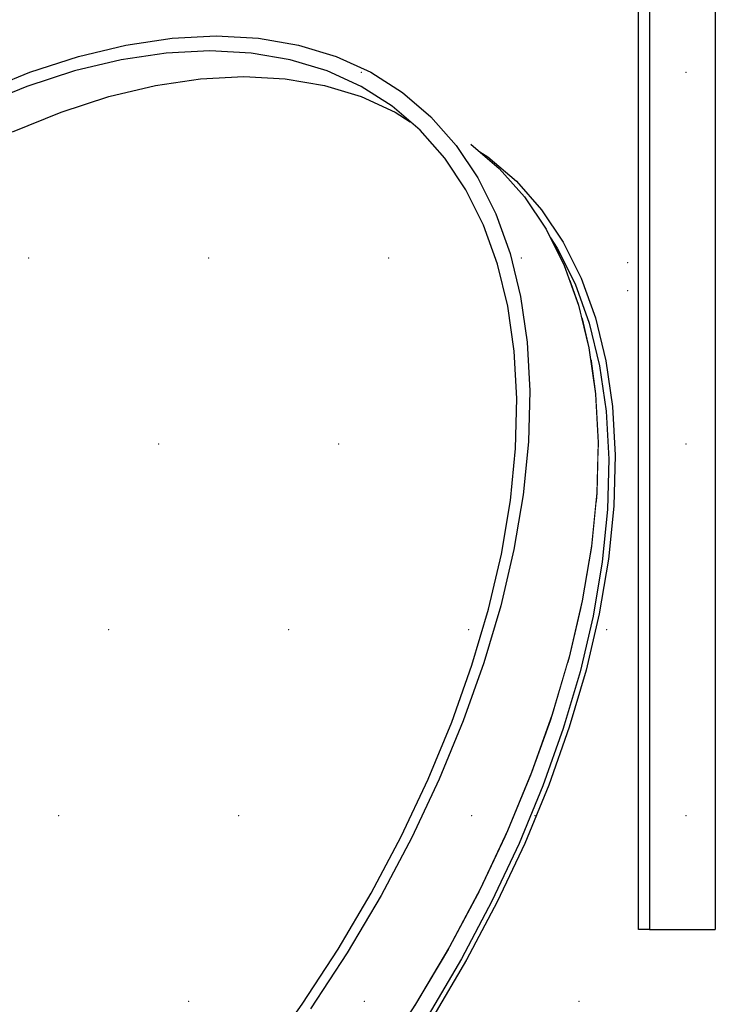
# Model space of a CAD drawing. Header units: millimetres. Extents: x 1798021 to 1815325, y -2500 to 6534.
# Tile 45 of 98: x 1805435 to 1805516, y 4914 to 5029. Entities that reach past the tile are written whole.
import ezdxf

# ---------------------------------------------------------------- set-up
doc = ezdxf.new("R2010")
doc.units = ezdxf.units.MM
doc.header["$MEASUREMENT"] = 0
doc.linetypes.add('Wipeout_Contour', pattern=[1000, 0, -1000])
for name, color, linetype in [('3 - SVĚTLA.3D', 7, 'Continuous'), ('4 - PRVKY ZÁMEČNICKÉ.3D', 7, 'Continuous'), ('Nové_4 - ZDIVO - STĚNY NENOSNÉ.3D', 7, 'Continuous'), ('Nové_Výplně - Povrchové', 7, 'Continuous'), ('Výplně - Povrchové', 7, 'Continuous')]:
    doc.layers.add(name, color=color, linetype=linetype)

# ---------------------------------------------------------------- blocks, each defined once
blk = doc.blocks.new('Řez_16', base_point=(1118812.4, 0))
at = {"color": 254, "linetype": 'Wipeout_Contour', "lineweight": 0, "ltscale": 287125239.6871727}
blk.add_wipeout([(1803569.96, 4604.29), (1803525.66, 4536.08), (1803600.03, 4385.91), (1808975.02, 5237.22), (1808974.93, 5239.5), (1808975.11, 5243.28), (1808975.65, 5246.61), (1808976.55, 5249.45), (1808977.79, 5251.81), (1808979.37, 5253.65), (1808981.29, 5254.98), (1808982.91, 5255.98), (1808983.01, 5256.01), (1808983.32, 5256.23), (1809116.02, 5337.76), (1805901.11, 4943.02), (1805926.98, 4927.12), (1805927.29, 4926.9), (1805927.39, 4926.87), (1805929.02, 4925.87), (1805930.93, 4924.54), (1805932.51, 4922.7), (1805933.76, 4920.34), (1805934.65, 4917.5), (1805935.19, 4914.17), (1805935.37, 4910.4), (1805935.2, 4906.19), (1805934.67, 4901.57), (1805933.78, 4896.58), (1805932.55, 4891.24), (1805930.97, 4885.58), (1805929.06, 4879.65), (1805926.84, 4873.47), (1805924.31, 4867.1), (1805921.48, 4860.55), (1805918.39, 4853.88), (1805915.04, 4847.13), (1805911.46, 4840.33), (1805907.67, 4833.54), (1805903.69, 4826.79), (1805899.55, 4820.12), (1805895.27, 4813.57), (1805890.88, 4807.19), (1805886.4, 4801.02), (1805881.87, 4795.08), (1805877.31, 4789.43), (1805872.75, 4784.09), (1805868.22, 4779.1), (1805863.74, 4774.48), (1805859.35, 4770.27), (1805855.07, 4766.49), (1805850.92, 4763.17), (1805846.94, 4760.32), (1805843.14, 4757.97), (1805839.56, 4756.12), (1805836.2, 4754.8), (1805833.1, 4754), (1805830.27, 4753.73), (1805827.74, 4754), (1805825.5, 4754.8), (1805823.88, 4755.8), (1805823.56, 4756.01), (1805823.47, 4756.05), (1805674.54, 4847.55), (1805672.67, 4848.84), (1805672.1, 4849.05), (1805662.34, 4855.05), (1805660.42, 4856.37), (1805658.84, 4858.22), (1805657.6, 4860.57), (1805656.7, 4863.42), (1805656.16, 4866.74), (1805655.98, 4870.52), (1805656.15, 4874.73), (1805656.69, 4879.35), (1805657.57, 4884.34), (1805658.81, 4889.68), (1805660.38, 4895.33), (1805662.29, 4901.27), (1805664.51, 4907.44), (1805667.05, 4913.82), (1805667.25, 4914.3), (1805621.97, 4908.74), (1805623.24, 4906.19), (1805624.91, 4901.57), (1805626.12, 4896.58), (1805626.89, 4891.24), (1805627.19, 4885.58), (1805627.03, 4879.65), (1805626.41, 4873.47), (1805625.34, 4867.1), (1805623.81, 4860.55), (1805621.85, 4853.88), (1805619.46, 4847.13), (1805616.65, 4840.33), (1805613.45, 4833.54), (1805609.87, 4826.79), (1805605.93, 4820.12), (1805601.67, 4813.57), (1805597.1, 4807.19), (1805592.25, 4801.02), (1805587.16, 4795.08), (1805581.86, 4789.43), (1805576.37, 4784.09), (1805570.74, 4779.1), (1805564.99, 4774.48), (1805559.17, 4770.27), (1805553.3, 4766.49), (1805547.43, 4763.17), (1805541.58, 4760.32), (1805535.81, 4757.97), (1805530.13, 4756.12), (1805524.6, 4754.8), (1805519.23, 4754), (1805514.07, 4753.73), (1805509.14, 4754), (1805504.48, 4754.8), (1805500.12, 4756.12), (1805496.08, 4757.97), (1805492.39, 4760.32), (1805491.06, 4761.32), (1805490.88, 4761.47), (1805490.73, 4761.57), (1805369.32, 4853.07), (1805368.26, 4853.98), (1805367.33, 4854.57), (1805359.37, 4860.57), (1805356.05, 4863.42), (1805353.11, 4866.74), (1805350.59, 4870.52), (1805348.49, 4874.73), (1805348.34, 4875.15), (1805203.57, 4857.37), (1805200.87, 4850.4), (1805197.56, 4843.28), (1805193.79, 4836.4), (1805189.59, 4829.78), (1805184.96, 4823.47), (1805179.95, 4817.52), (1805174.59, 4811.95), (1805168.91, 4806.8), (1805162.94, 4802.1), (1805156.72, 4797.89), (1805150.29, 4794.18), (1805143.69, 4791.01), (1805136.96, 4788.38), (1805130.14, 4786.33), (1805123.27, 4784.85), (1805116.4, 4783.95), (1805109.57, 4783.66), (1805102.81, 4783.95), (1805096.18, 4784.85), (1805089.71, 4786.33), (1805083.44, 4788.38), (1805077.41, 4791.01), (1805076.44, 4791.53), (1805076.24, 4791.64), (1805076.2, 4791.66), (1805002.45, 4831.18)], dxfattribs=at).dxf.layer = 'Výplně - Povrchové'
at = {"color": 254, "linetype": 'Wipeout_Contour', "lineweight": 0, "ltscale": 10843146.4861059}
blk.add_wipeout([(1808975.02, 5237.22), (1803600.03, 4385.91), (1803604.58, 4376.71), (1808976.2, 5227.49), (1808975.64, 5230.68), (1808975.1, 5235.29)], dxfattribs=at).dxf.layer = 'Výplně - Povrchové'
blk = doc.blocks.new('Řez_18', base_point=(1118812.4, 0))
at = {"color": 254, "linetype": 'Wipeout_Contour', "lineweight": 0, "ltscale": 45136291.99829362}
blk.add_wipeout([(1805384.61, 5051.08), (1805384.61, 4985.88), (1805389.87, 4991.49), (1805395.35, 4996.83), (1805400.99, 5001.82), (1805406.74, 5006.44), (1805412.56, 5010.65), (1805418.43, 5014.42), (1805424.3, 5017.75), (1805430.14, 5020.59), (1805435.92, 5022.95), (1805441.59, 5024.79), (1805447.13, 5026.12), (1805452.5, 5026.92), (1805457.66, 5027.19), (1805462.58, 5026.92), (1805467.24, 5026.12), (1805471.61, 5024.79), (1805475.65, 5022.95), (1805479.34, 5020.59), (1805487.3, 5014.59), (1805488.36, 5013.69), (1805489.29, 5013.09), (1805506.85, 4999.86), (1805506.85, 5051.08)], dxfattribs=at).dxf.layer = 'Výplně - Povrchové'
at = {"color": 254, "linetype": 'Wipeout_Contour', "lineweight": 0, "ltscale": 25300871.52538005}
blk.add_wipeout([(1805417.15, 5101.08), (1806042.58, 5101.08), (1806042.58, 5061.08), (1805762.58, 5061.08), (1805762.58, 5053.08), (1805786.86, 5053.08), (1805786.86, 5013.21), (1805887.71, 4951.25), (1809123.44, 5348.54), (1809123.44, 5382.19), (1809147.73, 5382.19), (1809147.73, 5390.19), (1808867.73, 5390.19), (1808867.73, 5402.97)], dxfattribs=at).dxf.layer = 'Výplně - Povrchové'
at = {"color": 254, "linetype": 'Wipeout_Contour', "lineweight": 0, "ltscale": 74033708.25456081}
blk.add_wipeout([(1805732.58, 5061.08), (1805462.58, 5061.08), (1805462.58, 5053.08), (1805515.8, 5053.08), (1805515.8, 4993.12), (1805599.72, 4929.87), (1805610.81, 4921.17), (1805614.81, 4917.74), (1805671.9, 4924.75), (1805672.96, 4927.04), (1805676.2, 4933.57), (1805681.21, 4941.73), (1805681.06, 4940.28), (1805681.95, 4930.92), (1805708.03, 4973.38), (1805702.87, 4971.76), (1805698.12, 4969.25), (1805703.09, 4977.34), (1805704.95, 4979.9), (1805709.48, 4985.83), (1805714.04, 4991.49), (1805718.6, 4996.83), (1805723.13, 5001.82), (1805727.61, 5006.44), (1805732, 5010.65), (1805736.28, 5014.42), (1805740.43, 5017.75), (1805744.41, 5020.59), (1805748.21, 5022.95), (1805751.79, 5024.79), (1805755.15, 5026.12), (1805758.25, 5026.92), (1805761.08, 5027.19), (1805763.62, 5026.92), (1805765.85, 5026.12), (1805775.61, 5020.12), (1805776.78, 5019.31), (1805776.78, 5051.08), (1805712.77, 5051.08), (1805712.77, 5053.08), (1805732.58, 5053.08)], dxfattribs=at).dxf.layer = 'Výplně - Povrchové'
blk = doc.blocks.new('Řez_20', base_point=(1118812.4, 0))
at = {"color": 254, "linetype": 'Wipeout_Contour', "lineweight": 0, "ltscale": 412533108.0059386}
blk.add_wipeout([(1800920.22, 500), (1804497.49, 500), (1804497.49, 2600), (1805397.49, 2600), (1805397.49, 500), (1806676.49, 500), (1806676.49, 502.46), (1806976.49, 502.46), (1806976.49, 500), (1809927.49, 500), (1809927.49, 2600), (1810827.49, 2600), (1810827.49, 500), (1812755.49, 500), (1812755.49, 2087.56), (1811335.88, 5601.22), (1810067.73, 5400.37), (1810067.73, 5390.19), (1810003.47, 5390.19), (1809952.96, 5382.19), (1809956.06, 5382.19), (1809956.06, 5304.84), (1809959.69, 5298.21), (1809962.99, 5291.1), (1809965.82, 5283.8), (1809968.14, 5276.36), (1809969.95, 5268.83), (1809971.23, 5261.25), (1809971.98, 5253.67), (1809972.19, 5246.14), (1809971.86, 5238.7), (1809970.99, 5231.4), (1809969.59, 5224.29), (1809967.67, 5217.4), (1809965.23, 5210.78), (1809962.3, 5204.47), (1809958.89, 5198.52), (1809955.02, 5192.95), (1809950.71, 5187.8), (1809946, 5183.11), (1809940.91, 5178.89), (1809935.48, 5175.19), (1809929.73, 5172.01), (1809923.93, 5168.9), (1809923.73, 5168.82), (1809922.48, 5168.13), (1809834.1, 5120.76), (1809834.07, 5120.75), (1809833.86, 5120.63), (1809832.89, 5120.12), (1809826.87, 5117.49), (1809820.6, 5115.43), (1809814.13, 5113.95), (1809807.49, 5113.06), (1809800.74, 5112.76), (1809793.9, 5113.06), (1809787.03, 5113.95), (1809780.16, 5115.43), (1809773.34, 5117.49), (1809766.61, 5120.12), (1809760.01, 5123.29), (1809753.58, 5127), (1809747.36, 5131.21), (1809741.39, 5135.91), (1809735.71, 5141.06), (1809730.35, 5146.63), (1809725.34, 5152.58), (1809720.72, 5158.89), (1809716.51, 5165.5), (1809712.74, 5172.39), (1809709.43, 5179.51), (1809706.61, 5186.81), (1809704.28, 5194.25), (1809702.48, 5201.78), (1809701.19, 5209.36), (1809700.45, 5216.94), (1809700.24, 5224.47), (1809700.57, 5231.91), (1809701.43, 5239.21), (1809702.83, 5246.32), (1809704.76, 5253.21), (1809707.19, 5259.83), (1809710.13, 5266.13), (1809713.54, 5272.09), (1809717.41, 5277.66), (1809721.71, 5282.81), (1809726.42, 5287.5), (1809731.51, 5291.72), (1809736.95, 5295.42), (1809742.7, 5298.6), (1809743.66, 5299.11), (1809743.7, 5299.13), (1809743.91, 5299.24), (1809774.39, 5315.58), (1809774.39, 5353.91), (1809533.29, 5315.72), (1809533.29, 5305.87), (1809535.67, 5302.83), (1809540.24, 5296.45), (1809544.51, 5289.91), (1809548.44, 5283.24), (1809552.02, 5276.49), (1809555.22, 5269.69), (1809558.03, 5262.9), (1809560.42, 5256.14), (1809562.39, 5249.47), (1809563.91, 5242.93), (1809564.99, 5236.55), (1809565.61, 5230.37), (1809565.77, 5224.44), (1809565.46, 5218.79), (1809564.7, 5213.45), (1809563.48, 5208.45), (1809561.82, 5203.84), (1809559.72, 5199.63), (1809557.19, 5195.85), (1809554.26, 5192.53), (1809550.93, 5189.68), (1809542.97, 5183.68), (1809542.04, 5183.09), (1809540.98, 5182.18), (1809419.57, 5090.68), (1809419.42, 5090.58), (1809419.24, 5090.43), (1809417.92, 5089.43), (1809414.22, 5087.08), (1809410.18, 5085.23), (1809405.82, 5083.91), (1809401.16, 5083.11), (1809396.23, 5082.84), (1809391.07, 5083.11), (1809385.71, 5083.91), (1809380.17, 5085.23), (1809374.5, 5087.08), (1809368.72, 5089.43), (1809362.88, 5092.28), (1809357, 5095.6), (1809351.14, 5099.38), (1809345.31, 5103.59), (1809339.56, 5108.2), (1809333.93, 5113.2), (1809328.44, 5118.54), (1809323.14, 5124.19), (1809318.05, 5130.12), (1809313.2, 5136.3), (1809308.63, 5142.68), (1809304.37, 5149.22), (1809300.44, 5155.89), (1809296.86, 5162.65), (1809293.65, 5169.44), (1809290.85, 5176.24), (1809288.45, 5182.99), (1809286.49, 5189.66), (1809284.96, 5196.2), (1809283.89, 5202.58), (1809283.27, 5208.76), (1809283.11, 5214.69), (1809283.42, 5220.35), (1809284.18, 5225.69), (1809285.4, 5230.68), (1809287.06, 5235.29), (1809289.16, 5239.5), (1809291.69, 5243.28), (1809294.62, 5246.6), (1809297.95, 5249.45), (1809299.27, 5250.45), (1809299.43, 5250.55), (1809299.6, 5250.7), (1809346.65, 5286.16), (1809231.35, 5267.9), (1809233.99, 5262.9), (1809237.34, 5256.14), (1809240.43, 5249.47), (1809243.26, 5242.93), (1809245.79, 5236.55), (1809248.01, 5230.37), (1809249.92, 5224.44), (1809251.5, 5218.79), (1809252.73, 5213.45), (1809253.62, 5208.45), (1809254.15, 5203.84), (1809254.32, 5199.63), (1809254.14, 5195.85), (1809253.6, 5192.53), (1809252.71, 5189.68), (1809251.46, 5187.33), (1809249.88, 5185.48), (1809247.97, 5184.16), (1809238.2, 5178.16), (1809237.63, 5177.95), (1809235.76, 5176.66), (1809086.83, 5085.16), (1809086.74, 5085.12), (1809086.43, 5084.91), (1809084.8, 5083.91), (1809082.57, 5083.11), (1809080.03, 5082.84), (1809077.2, 5083.11), (1809074.1, 5083.91), (1809070.74, 5085.23), (1809067.16, 5087.08), (1809063.36, 5089.43), (1809059.38, 5092.28), (1809055.23, 5095.6), (1809050.95, 5099.38), (1809046.56, 5103.59), (1809042.08, 5108.2), (1809037.55, 5113.2), (1809032.99, 5118.54), (1809028.43, 5124.19), (1809023.9, 5130.12), (1809019.42, 5136.3), (1809015.03, 5142.68), (1809010.75, 5149.22), (1809006.61, 5155.89), (1809002.63, 5162.65), (1808998.84, 5169.44), (1808995.26, 5176.24), (1808991.91, 5182.99), (1808988.82, 5189.66), (1808986, 5196.2), (1808983.46, 5202.58), (1808981.24, 5208.76), (1808979.33, 5214.69), (1808977.76, 5220.35), (1808976.52, 5225.69), (1808976.2, 5227.49), (1803604.58, 4376.71)], dxfattribs=at).dxf.layer = 'Nové_Výplně - Povrchové'
blk = doc.blocks.new('Řez_56', base_point=(1118812.4, 0))
at = {"color": 254, "linetype": 'Wipeout_Contour', "lineweight": 0, "ltscale": 10844884.70980289}
blk.add_wipeout([(1803582.48, 5031.92), (1803573.7, 5017.57), (1803606.61, 4952.52), (1811334.5, 5628.62), (1811372.6, 5699.87), (1811367.29, 5713)], dxfattribs=at).dxf.layer = 'Výplně - Povrchové'
at = {"color": 254, "linetype": 'Wipeout_Contour', "lineweight": 0, "ltscale": 7229912.499028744}
blk.add_wipeout([(1811334.5, 5628.62), (1803606.61, 4952.52), (1803611.38, 4943.1), (1811328.98, 5618.3)], dxfattribs=at).dxf.layer = 'Výplně - Povrchové'
blk = doc.blocks.new('Řez_63', base_point=(1118812.4, 0))
at = {"color": 254, "linetype": 'Wipeout_Contour', "lineweight": 0, "ltscale": 7221967.80859853}
blk.add_wipeout([(1805479.34, 5020.59), (1805482.67, 5017.75), (1805490.63, 5011.75), (1805487.3, 5014.59)], dxfattribs=at).dxf.layer = 'Výplně - Povrchové'
at = {"color": 254, "linetype": 'Wipeout_Contour', "lineweight": 0, "ltscale": 9027859.914567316}
blk.add_wipeout([(1805515.8, 4979.73), (1805515.8, 4974.96), (1805598.23, 4912.84), (1805596.33, 4915.47), (1805600.4, 4915.97)], dxfattribs=at).dxf.layer = 'Výplně - Povrchové'
at = {"color": 254, "linetype": 'Wipeout_Contour', "lineweight": 0, "ltscale": 7221939.000403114}
blk.add_wipeout([(1805478.14, 5018.99), (1805474.52, 5021.3), (1805478.5, 5018.3), (1805480.26, 5017.18)], dxfattribs=at).dxf.layer = 'Výplně - Povrchové'
at = {"color": 254, "linetype": 'Wipeout_Contour', "lineweight": 0, "ltscale": 7221980.29131505}
blk.add_wipeout([(1805482.67, 5017.75), (1805485.6, 5014.42), (1805493.56, 5008.42), (1805490.63, 5011.75)], dxfattribs=at).dxf.layer = 'Výplně - Povrchové'
at = {"color": 254, "linetype": 'Wipeout_Contour', "lineweight": 0, "ltscale": 7221926.048144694}
blk.add_wipeout([(1805474.52, 5021.3), (1805470.56, 5023.11), (1805474.54, 5020.11), (1805478.5, 5018.3)], dxfattribs=at).dxf.layer = 'Výplně - Povrchové'
at = {"color": 254, "linetype": 'Wipeout_Contour', "lineweight": 0, "ltscale": 7221991.171417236}
blk.add_wipeout([(1805485.6, 5014.42), (1805488.13, 5010.65), (1805496.09, 5004.65), (1805493.56, 5008.42)], dxfattribs=at).dxf.layer = 'Výplně - Povrchové'
at = {"color": 254, "linetype": 'Wipeout_Contour', "lineweight": 0, "ltscale": 7221909.592229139}
blk.add_wipeout([(1805470.56, 5023.11), (1805466.28, 5024.41), (1805470.27, 5021.41), (1805474.54, 5020.11)], dxfattribs=at).dxf.layer = 'Výplně - Povrchové'
at = {"color": 254, "linetype": 'Wipeout_Contour', "lineweight": 0, "ltscale": 7222000.381836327}
blk.add_wipeout([(1805488.13, 5010.65), (1805490.23, 5006.44), (1805498.19, 5000.44), (1805496.09, 5004.65)], dxfattribs=at).dxf.layer = 'Výplně - Povrchové'
at = {"color": 254, "linetype": 'Wipeout_Contour', "lineweight": 0, "ltscale": 7221891.920567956}
blk.add_wipeout([(1805461.72, 5025.19), (1805465.7, 5022.19), (1805470.27, 5021.41), (1805466.28, 5024.41)], dxfattribs=at).dxf.layer = 'Výplně - Povrchové'
at = {"color": 254, "linetype": 'Wipeout_Contour', "lineweight": 0, "ltscale": 7222007.865798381}
blk.add_wipeout([(1805490.23, 5006.44), (1805491.89, 5001.82), (1805499.85, 4995.82), (1805498.19, 5000.44)], dxfattribs=at).dxf.layer = 'Výplně - Povrchové'
at = {"color": 254, "linetype": 'Wipeout_Contour', "lineweight": 0, "ltscale": 7221873.142103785}
blk.add_wipeout([(1805456.89, 5025.45), (1805460.87, 5022.45), (1805465.7, 5022.19), (1805461.72, 5025.19)], dxfattribs=at).dxf.layer = 'Výplně - Povrchové'
at = {"color": 254, "linetype": 'Wipeout_Contour', "lineweight": 0, "ltscale": 5416511.734230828}
blk.add_wipeout([(1805496.58, 5003.65), (1805497.06, 5002.69), (1805497.39, 5002.45)], dxfattribs=at).dxf.layer = 'Výplně - Povrchové'
at = {"color": 254, "linetype": 'Wipeout_Contour', "lineweight": 0, "ltscale": 7222013.577174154}
blk.add_wipeout([(1805491.89, 5001.82), (1805493.11, 4996.83), (1805501.07, 4990.83), (1805499.85, 4995.82)], dxfattribs=at).dxf.layer = 'Výplně - Povrchové'
at = {"color": 254, "linetype": 'Wipeout_Contour', "lineweight": 0, "ltscale": 7221853.372647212}
blk.add_wipeout([(1805456.89, 5025.45), (1805451.83, 5025.19), (1805455.81, 5022.19), (1805460.87, 5022.45)], dxfattribs=at).dxf.layer = 'Výplně - Povrchové'
at = {"color": 254, "linetype": 'Wipeout_Contour', "lineweight": 0, "ltscale": 9027525.695006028}
blk.add_wipeout([(1805497.06, 5002.69), (1805498.19, 5000.44), (1805498.78, 4998.8), (1805499.47, 4998.28), (1805497.39, 5002.45)], dxfattribs=at).dxf.layer = 'Výplně - Povrchové'
at = {"color": 254, "linetype": 'Wipeout_Contour', "lineweight": 0, "ltscale": 7222017.480763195}
blk.add_wipeout([(1805493.11, 4996.83), (1805493.87, 4991.49), (1805501.83, 4985.49), (1805501.07, 4990.83)], dxfattribs=at).dxf.layer = 'Výplně - Povrchové'
at = {"color": 254, "linetype": 'Wipeout_Contour', "lineweight": 0, "ltscale": 7221832.734017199}
blk.add_wipeout([(1805451.83, 5025.19), (1805446.58, 5024.41), (1805450.56, 5021.41), (1805455.81, 5022.19)], dxfattribs=at).dxf.layer = 'Výplně - Povrchové'
at = {"color": 254, "linetype": 'Wipeout_Contour', "lineweight": 0, "ltscale": 10833041.10398049}
blk.add_wipeout([(1805498.78, 4998.8), (1805499.85, 4995.82), (1805500.17, 4994.51), (1805500.2, 4994.4), (1805501.12, 4993.71), (1805499.47, 4998.28)], dxfattribs=at).dxf.layer = 'Výplně - Povrchové'
at = {"color": 254, "linetype": 'Wipeout_Contour', "lineweight": 0, "ltscale": 7222019.552510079}
blk.add_wipeout([(1805493.87, 4991.49), (1805494.18, 4985.83), (1805502.14, 4979.83), (1805501.83, 4985.49)], dxfattribs=at).dxf.layer = 'Výplně - Povrchové'
at = {"color": 254, "linetype": 'Wipeout_Contour', "lineweight": 0, "ltscale": 7221811.353510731}
blk.add_wipeout([(1805441.15, 5023.11), (1805445.13, 5020.11), (1805450.56, 5021.41), (1805446.58, 5024.41)], dxfattribs=at).dxf.layer = 'Výplně - Povrchové'
at = {"color": 254, "linetype": 'Wipeout_Contour', "lineweight": 0, "ltscale": 9027540.620549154}
blk.add_wipeout([(1805500.2, 4994.4), (1805501.07, 4990.83), (1805501.25, 4989.57), (1805502.32, 4988.76), (1805501.12, 4993.71)], dxfattribs=at).dxf.layer = 'Výplně - Povrchové'
at = {"color": 254, "linetype": 'Wipeout_Contour', "lineweight": 0, "ltscale": 7222019.779653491}
blk.add_wipeout([(1805494.18, 4985.83), (1805494.02, 4979.9), (1805501.98, 4973.9), (1805502.14, 4979.83)], dxfattribs=at).dxf.layer = 'Výplně - Povrchové'
at = {"color": 254, "linetype": 'Wipeout_Contour', "lineweight": 0, "ltscale": 7221789.362955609}
blk.add_wipeout([(1805435.59, 5021.3), (1805439.57, 5018.3), (1805445.13, 5020.11), (1805441.15, 5023.11)], dxfattribs=at).dxf.layer = 'Výplně - Povrchové'
at = {"color": 254, "linetype": 'Wipeout_Contour', "lineweight": 0, "ltscale": 9027545.046082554}
blk.add_wipeout([(1805501.25, 4989.57), (1805501.83, 4985.49), (1805501.89, 4984.37), (1805503.08, 4983.48), (1805502.32, 4988.76)], dxfattribs=at).dxf.layer = 'Výplně - Povrchové'
at = {"color": 254, "linetype": 'Wipeout_Contour', "lineweight": 0, "ltscale": 7222018.160803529}
blk.add_wipeout([(1805493.4, 4973.72), (1805501.36, 4967.72), (1805501.98, 4973.9), (1805494.02, 4979.9)], dxfattribs=at).dxf.layer = 'Výplně - Povrchové'
at = {"color": 254, "linetype": 'Wipeout_Contour', "lineweight": 0, "ltscale": 7221766.897903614}
blk.add_wipeout([(1805429.93, 5018.99), (1805433.91, 5015.99), (1805439.57, 5018.3), (1805435.59, 5021.3)], dxfattribs=at).dxf.layer = 'Výplně - Povrchové'
at = {"color": 254, "linetype": 'Wipeout_Contour', "lineweight": 0, "ltscale": 10833056.66808289}
blk.add_wipeout([(1805503.08, 4983.48), (1805501.89, 4984.37), (1805502.09, 4980.7), (1805502.14, 4979.83), (1805502.11, 4978.84), (1805503.38, 4977.88)], dxfattribs=at).dxf.layer = 'Výplně - Povrchové'
at = {"color": 254, "linetype": 'Wipeout_Contour', "lineweight": 0, "ltscale": 7222014.705950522}
blk.add_wipeout([(1805493.4, 4973.72), (1805492.32, 4967.35), (1805500.29, 4961.35), (1805501.36, 4967.72)], dxfattribs=at).dxf.layer = 'Výplně - Povrchové'
at = {"color": 254, "linetype": 'Wipeout_Contour', "lineweight": 0, "ltscale": 9027547.249439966}
blk.add_wipeout([(1805501.98, 4973.9), (1805501.89, 4973.01), (1805503.22, 4972.01), (1805503.38, 4977.88), (1805502.11, 4978.84)], dxfattribs=at).dxf.layer = 'Výplně - Povrchové'
at = {"color": 254, "linetype": 'Wipeout_Contour', "lineweight": 0, "ltscale": 7222009.436403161}
blk.add_wipeout([(1805492.32, 4967.35), (1805490.8, 4960.8), (1805498.76, 4954.8), (1805500.29, 4961.35)], dxfattribs=at).dxf.layer = 'Výplně - Povrchové'
at = {"color": 254, "linetype": 'Wipeout_Contour', "lineweight": 0, "ltscale": 9027544.90860575}
blk.add_wipeout([(1805501.36, 4967.72), (1805501.23, 4966.94), (1805502.61, 4965.89), (1805503.22, 4972.01), (1805501.89, 4973.01)], dxfattribs=at).dxf.layer = 'Výplně - Povrchové'
at = {"color": 254, "linetype": 'Wipeout_Contour', "lineweight": 0, "ltscale": 7222002.384657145}
blk.add_wipeout([(1805490.8, 4960.8), (1805488.84, 4954.13), (1805496.8, 4948.13), (1805498.76, 4954.8)], dxfattribs=at).dxf.layer = 'Výplně - Povrchové'
at = {"color": 254, "linetype": 'Wipeout_Contour', "lineweight": 0, "ltscale": 10833047.9072238}
blk.add_wipeout([(1805500.29, 4961.35), (1805500.12, 4960.65), (1805501.55, 4959.58), (1805502.61, 4965.89), (1805501.23, 4966.94), (1805500.37, 4961.86)], dxfattribs=at).dxf.layer = 'Výplně - Povrchové'
at = {"color": 254, "linetype": 'Wipeout_Contour', "lineweight": 0, "ltscale": 7221993.594194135}
blk.add_wipeout([(1805488.84, 4954.13), (1805486.44, 4947.38), (1805494.4, 4941.38), (1805496.8, 4948.13)], dxfattribs=at).dxf.layer = 'Výplně - Povrchové'
at = {"color": 254, "linetype": 'Wipeout_Contour', "lineweight": 0, "ltscale": 9027533.496312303}
blk.add_wipeout([(1805498.76, 4954.8), (1805498.58, 4954.19), (1805500.04, 4953.1), (1805501.55, 4959.58), (1805500.12, 4960.65)], dxfattribs=at).dxf.layer = 'Výplně - Povrchové'
at = {"color": 254, "linetype": 'Wipeout_Contour', "lineweight": 0, "ltscale": 7221983.119213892}
blk.add_wipeout([(1805483.63, 4940.58), (1805491.6, 4934.58), (1805494.4, 4941.38), (1805486.44, 4947.38)], dxfattribs=at).dxf.layer = 'Výplně - Povrchové'
at = {"color": 254, "linetype": 'Wipeout_Contour', "lineweight": 0, "ltscale": 9027524.484376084}
blk.add_wipeout([(1805496.61, 4947.61), (1805498.09, 4946.5), (1805500.04, 4953.1), (1805498.58, 4954.19), (1805496.8, 4948.13)], dxfattribs=at).dxf.layer = 'Výplně - Povrchové'
at = {"color": 254, "linetype": 'Wipeout_Contour', "lineweight": 0, "ltscale": 7221971.024300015}
blk.add_wipeout([(1805480.43, 4933.79), (1805488.39, 4927.79), (1805491.6, 4934.58), (1805483.63, 4940.58)], dxfattribs=at).dxf.layer = 'Výplně - Povrchové'
at = {"color": 254, "linetype": 'Wipeout_Contour', "lineweight": 0, "ltscale": 9027513.333673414}
blk.add_wipeout([(1805494.4, 4941.38), (1805494.22, 4940.94), (1805495.72, 4939.81), (1805498.09, 4946.5), (1805496.61, 4947.61)], dxfattribs=at).dxf.layer = 'Výplně - Povrchové'
at = {"color": 254, "linetype": 'Wipeout_Contour', "lineweight": 0, "ltscale": 7221957.384021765}
blk.add_wipeout([(1805476.85, 4927.04), (1805484.81, 4921.04), (1805488.39, 4927.79), (1805480.43, 4933.79)], dxfattribs=at).dxf.layer = 'Výplně - Povrchové'
at = {"color": 254, "linetype": 'Wipeout_Contour', "lineweight": 0, "ltscale": 7221942.282473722}
blk.add_wipeout([(1805476.85, 4927.04), (1805472.92, 4920.37), (1805480.88, 4914.37), (1805484.81, 4921.04)], dxfattribs=at).dxf.layer = 'Výplně - Povrchové'
at = {"color": 254, "linetype": 'Wipeout_Contour', "lineweight": 0, "ltscale": 7221925.812758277}
blk.add_wipeout([(1805472.92, 4920.37), (1805468.65, 4913.82), (1805476.61, 4907.82), (1805480.88, 4914.37)], dxfattribs=at).dxf.layer = 'Výplně - Povrchové'
at = {"color": 254, "linetype": 'Wipeout_Contour', "lineweight": 0, "ltscale": 144434248.2675597}
blk.add_wipeout([(1805350.17, 4899.05), (1805350.01, 4893.24), (1805350.31, 4887.7), (1805351.06, 4882.46), (1805352.25, 4877.57), (1805353.88, 4873.05), (1805355.94, 4868.92), (1805358.42, 4865.22), (1805361.29, 4861.96), (1805362.43, 4860.99), (1805364.19, 4859.87), (1805368.15, 4858.06), (1805372.43, 4856.76), (1805376.99, 4855.97), (1805381.82, 4855.71), (1805386.88, 4855.97), (1805392.14, 4856.76), (1805397.56, 4858.06), (1805403.12, 4859.87), (1805408.78, 4862.17), (1805414.51, 4864.96), (1805420.27, 4868.22), (1805426.02, 4871.92), (1805431.72, 4876.05), (1805437.36, 4880.57), (1805442.88, 4885.46), (1805448.26, 4890.7), (1805453.45, 4896.24), (1805458.44, 4902.05), (1805463.19, 4908.11), (1805467.67, 4914.36), (1805471.85, 4920.77), (1805475.7, 4927.31), (1805479.21, 4933.92), (1805482.35, 4940.58), (1805485.1, 4947.24), (1805487.45, 4953.86), (1805489.37, 4960.4), (1805490.87, 4966.81), (1805491.92, 4973.06), (1805492.52, 4979.11), (1805492.68, 4984.93), (1805492.38, 4990.47), (1805491.63, 4995.7), (1805490.44, 5000.6), (1805488.81, 5005.12), (1805486.75, 5009.25), (1805484.27, 5012.95), (1805481.4, 5016.2), (1805480.26, 5017.18), (1805478.5, 5018.3), (1805474.54, 5020.11), (1805470.27, 5021.41), (1805465.7, 5022.19), (1805460.87, 5022.45), (1805455.81, 5022.19), (1805450.56, 5021.41), (1805445.13, 5020.11), (1805439.57, 5018.3), (1805433.91, 5015.99), (1805428.18, 5013.2), (1805422.43, 5009.95), (1805416.68, 5006.25), (1805410.97, 5002.12), (1805405.34, 4997.6), (1805399.81, 4992.7), (1805394.44, 4987.47), (1805389.24, 4981.93), (1805384.25, 4976.11), (1805379.5, 4970.06), (1805375.03, 4963.81), (1805370.85, 4957.4), (1805366.99, 4950.86), (1805363.48, 4944.24), (1805360.34, 4937.58), (1805357.59, 4930.92), (1805355.25, 4924.31), (1805353.32, 4917.77), (1805351.83, 4911.36), (1805350.77, 4905.11)], dxfattribs=at).dxf.layer = 'Výplně - Povrchové'
at = {"color": 254, "linetype": 'Wipeout_Contour', "lineweight": 0, "ltscale": 7222023.184580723}
blk.add_wipeout([(1805506.85, 4999.86), (1805489.29, 5013.09), (1805492.62, 5010.25), (1805506.85, 4999.52)], dxfattribs=at).dxf.layer = 'Výplně - Povrchové'
at = {"color": 254, "linetype": 'Wipeout_Contour', "lineweight": 0, "ltscale": 9027500.110806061}
blk.add_wipeout([(1805491.43, 4934.23), (1805492.94, 4933.08), (1805495.72, 4939.81), (1805494.22, 4940.94), (1805491.6, 4934.58)], dxfattribs=at).dxf.layer = 'Výplně - Povrchové'
at = {"color": 254, "linetype": 'Wipeout_Contour', "lineweight": 0, "ltscale": 7222029.405144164}
blk.add_wipeout([(1805506.85, 4999.52), (1805492.62, 5010.25), (1805495.55, 5006.92), (1805506.85, 4998.41)], dxfattribs=at).dxf.layer = 'Výplně - Povrchové'
at = {"color": 254, "linetype": 'Wipeout_Contour', "lineweight": 0, "ltscale": 9027484.895771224}
blk.add_wipeout([(1805488.24, 4927.51), (1805489.77, 4926.36), (1805492.94, 4933.08), (1805491.43, 4934.23), (1805488.39, 4927.79)], dxfattribs=at).dxf.layer = 'Výplně - Povrchové'
at = {"color": 254, "linetype": 'Wipeout_Contour', "lineweight": 0, "ltscale": 7222034.819596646}
blk.add_wipeout([(1805506.85, 4998.41), (1805495.55, 5006.92), (1805498.08, 5003.15), (1805506.85, 4996.53)], dxfattribs=at).dxf.layer = 'Výplně - Povrchové'
at = {"color": 254, "linetype": 'Wipeout_Contour', "lineweight": 0, "ltscale": 9027467.781300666}
blk.add_wipeout([(1805484.81, 4921.04), (1805484.69, 4920.83), (1805486.23, 4919.67), (1805489.77, 4926.36), (1805488.24, 4927.51)], dxfattribs=at).dxf.layer = 'Výplně - Povrchové'
at = {"color": 254, "linetype": 'Wipeout_Contour', "lineweight": 0, "ltscale": 7222039.396417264}
blk.add_wipeout([(1805498.08, 5003.15), (1805500.18, 4998.94), (1805506.85, 4993.91), (1805506.85, 4996.53)], dxfattribs=at).dxf.layer = 'Výplně - Povrchové'
at = {"color": 254, "linetype": 'Wipeout_Contour', "lineweight": 0, "ltscale": 10832939.38396027}
blk.add_wipeout([(1805480.79, 4914.23), (1805482.33, 4913.07), (1805486.23, 4919.67), (1805484.69, 4920.83), (1805483.88, 4919.45), (1805480.88, 4914.37)], dxfattribs=at).dxf.layer = 'Výplně - Povrchové'
at = {"color": 254, "linetype": 'Wipeout_Contour', "lineweight": 0, "ltscale": 7222043.111992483}
blk.add_wipeout([(1805500.18, 4998.94), (1805501.84, 4994.32), (1805506.85, 4990.54), (1805506.85, 4993.91)], dxfattribs=at).dxf.layer = 'Výplně - Povrchové'
at = {"color": 254, "linetype": 'Wipeout_Contour', "lineweight": 0, "ltscale": 7222045.953642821}
blk.add_wipeout([(1805506.85, 4990.54), (1805501.84, 4994.32), (1805503.06, 4989.33), (1805506.85, 4986.47)], dxfattribs=at).dxf.layer = 'Výplně - Povrchové'
at = {"color": 254, "linetype": 'Wipeout_Contour', "lineweight": 0, "ltscale": 7222047.92304908}
blk.add_wipeout([(1805503.06, 4989.33), (1805503.82, 4983.99), (1805506.85, 4981.7), (1805506.85, 4986.47)], dxfattribs=at).dxf.layer = 'Výplně - Povrchové'
at = {"color": 254, "linetype": 'Wipeout_Contour', "lineweight": 0, "ltscale": 7222049.031926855}
blk.add_wipeout([(1805503.82, 4983.99), (1805504.13, 4978.33), (1805506.85, 4976.28), (1805506.85, 4981.7)], dxfattribs=at).dxf.layer = 'Výplně - Povrchové'
at = {"color": 254, "linetype": 'Wipeout_Contour', "lineweight": 0, "ltscale": 7222049.159413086}
blk.add_wipeout([(1805503.97, 4972.4), (1805506.85, 4970.23), (1805506.85, 4976.28), (1805504.13, 4978.33)], dxfattribs=at).dxf.layer = 'Výplně - Povrchové'
at = {"color": 254, "linetype": 'Wipeout_Contour', "lineweight": 0, "ltscale": 7222048.193453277}
blk.add_wipeout([(1805503.35, 4966.22), (1805506.85, 4963.58), (1805506.85, 4970.23), (1805503.97, 4972.4)], dxfattribs=at).dxf.layer = 'Výplně - Povrchové'
at = {"color": 254, "linetype": 'Wipeout_Contour', "lineweight": 0, "ltscale": 7222046.369823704}
blk.add_wipeout([(1805502.28, 4959.85), (1805506.85, 4956.39), (1805506.85, 4963.58), (1805503.35, 4966.22)], dxfattribs=at).dxf.layer = 'Výplně - Povrchové'
at = {"color": 254, "linetype": 'Wipeout_Contour', "lineweight": 0, "ltscale": 7222043.6792075}
blk.add_wipeout([(1805502.28, 4959.85), (1805500.75, 4953.3), (1805506.85, 4948.7), (1805506.85, 4956.39)], dxfattribs=at).dxf.layer = 'Výplně - Povrchové'
at = {"color": 254, "linetype": 'Wipeout_Contour', "lineweight": 0, "ltscale": 7222040.116226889}
blk.add_wipeout([(1805500.75, 4953.3), (1805498.79, 4946.63), (1805506.85, 4940.55), (1805506.85, 4948.7)], dxfattribs=at).dxf.layer = 'Výplně - Povrchové'
at = {"color": 254, "linetype": 'Wipeout_Contour', "lineweight": 0, "ltscale": 7222035.690109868}
blk.add_wipeout([(1805498.79, 4946.63), (1805496.39, 4939.88), (1805506.85, 4931.99), (1805506.85, 4940.55)], dxfattribs=at).dxf.layer = 'Výplně - Povrchové'
at = {"color": 254, "linetype": 'Wipeout_Contour', "lineweight": 0, "ltscale": 7222030.422176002}
blk.add_wipeout([(1805493.59, 4933.08), (1805506.85, 4923.08), (1805506.85, 4931.99), (1805496.39, 4939.88)], dxfattribs=at).dxf.layer = 'Výplně - Povrchové'
at = {"color": 254, "linetype": 'Wipeout_Contour', "lineweight": 0, "ltscale": 9027804.751691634}
blk.add_wipeout([(1805515.8, 4923.08), (1805506.85, 4923.08), (1805614.99, 4841.58), (1805617.8, 4848.38), (1805515.8, 4925.25)], dxfattribs=at).dxf.layer = 'Výplně - Povrchové'
at = {"color": 254, "linetype": 'Wipeout_Contour', "lineweight": 0, "ltscale": 7222237.171545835}
blk.add_wipeout([(1805493.59, 4933.08), (1805490.38, 4926.29), (1805611.79, 4834.79), (1805614.99, 4841.58)], dxfattribs=at).dxf.layer = 'Výplně - Povrchové'
at = {"color": 254, "linetype": 'Wipeout_Contour', "lineweight": 0, "ltscale": 7222223.532023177}
blk.add_wipeout([(1805490.38, 4926.29), (1805486.8, 4919.54), (1805608.21, 4828.04), (1805611.79, 4834.79)], dxfattribs=at).dxf.layer = 'Výplně - Povrchové'
at = {"color": 254, "linetype": 'Wipeout_Contour', "lineweight": 0, "ltscale": 7222075.446779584}
blk.add_wipeout([(1805508.14, 4923.08), (1805515.8, 4923.08), (1805515.8, 5053.08), (1805508.14, 5053.08)], dxfattribs=at).dxf.layer = 'Výplně - Povrchové'
at = {"color": 254, "linetype": 'Wipeout_Contour', "lineweight": 0, "ltscale": 7222208.431223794}
blk.add_wipeout([(1805482.87, 4912.87), (1805604.27, 4821.37), (1805608.21, 4828.04), (1805486.8, 4919.54)], dxfattribs=at).dxf.layer = 'Výplně - Povrchové'
at = {"layer": '3 - SVĚTLA.3D', "color": 181, "linetype": 'Continuous', "lineweight": 30, "true_color": 0x9e3eff}
blk.add_line((1805515.8, 5053.08), (1805515.8, 4923.08), dxfattribs=at)
at = {"layer": '3 - SVĚTLA.3D', "color": 7, "linetype": 'Continuous', "lineweight": 0}
for p in [(1805512.4, 5022.95), (1805512.4, 4979.65), (1805512.4, 4936.34)]:
    blk.add_point(p, dxfattribs=at)
at = {"color": 254, "linetype": 'Wipeout_Contour', "lineweight": 0, "ltscale": 155269773.7509432}
blk.add_wipeout([(1805371.03, 4852.22), (1805368.26, 4853.98), (1805369.32, 4853.07), (1805373.02, 4850.72), (1805377.06, 4848.87), (1805381.42, 4847.55), (1805386.08, 4846.75), (1805391.01, 4846.48), (1805396.17, 4846.75), (1805401.53, 4847.55), (1805407.07, 4848.87), (1805412.74, 4850.72), (1805418.52, 4853.07), (1805424.36, 4855.92), (1805430.23, 4859.24), (1805436.1, 4863.02), (1805441.93, 4867.23), (1805447.68, 4871.85), (1805453.31, 4876.84), (1805458.8, 4882.18), (1805464.1, 4887.83), (1805469.19, 4893.77), (1805474.04, 4899.94), (1805478.6, 4906.32), (1805482.87, 4912.87), (1805486.8, 4919.54), (1805490.38, 4926.29), (1805493.59, 4933.08), (1805496.39, 4939.88), (1805498.79, 4946.63), (1805500.75, 4953.3), (1805502.28, 4959.85), (1805503.35, 4966.22), (1805503.97, 4972.4), (1805504.13, 4978.33), (1805503.82, 4983.99), (1805503.06, 4989.33), (1805501.84, 4994.32), (1805500.18, 4998.94), (1805498.08, 5003.15), (1805495.55, 5006.92), (1805492.62, 5010.25), (1805489.29, 5013.09), (1805488.36, 5013.69), (1805490.63, 5011.75), (1805493.56, 5008.42), (1805496.09, 5004.65), (1805496.58, 5003.65), (1805497.39, 5002.45), (1805499.47, 4998.28), (1805501.12, 4993.71), (1805502.32, 4988.76), (1805503.08, 4983.48), (1805503.38, 4977.88), (1805503.22, 4972.01), (1805502.61, 4965.89), (1805501.55, 4959.58), (1805500.04, 4953.1), (1805498.09, 4946.5), (1805495.72, 4939.81), (1805492.94, 4933.08), (1805489.77, 4926.36), (1805486.23, 4919.67), (1805482.33, 4913.07), (1805478.11, 4906.59), (1805473.59, 4900.27), (1805468.79, 4894.16), (1805463.75, 4888.29), (1805458.5, 4882.69), (1805453.07, 4877.4), (1805447.49, 4872.46), (1805441.8, 4867.89), (1805436.03, 4863.72), (1805430.23, 4859.98), (1805424.41, 4856.69), (1805418.63, 4853.87), (1805412.91, 4851.54), (1805407.29, 4849.72), (1805401.81, 4848.4), (1805396.5, 4847.61), (1805391.39, 4847.35), (1805386.51, 4847.61), (1805381.9, 4848.4), (1805380.23, 4848.91), (1805379.43, 4849.05), (1805375.07, 4850.37)], dxfattribs=at).dxf.layer = 'Výplně - Povrchové'
at = {"layer": '3 - SVĚTLA.3D', "color": 181, "linetype": 'Continuous', "lineweight": 30, "true_color": 0x9e3eff}
for p, q in [((1805467.67, 4914.36), (1805471.85, 4920.77)), ((1805472.92, 4920.37), (1805468.65, 4913.82)), ((1805484.81, 4921.04), (1805480.88, 4914.37)), ((1805486.23, 4919.67), (1805482.33, 4913.07)), ((1805486.8, 4919.54), (1805482.87, 4912.87)), ((1805463.19, 4908.11), (1805467.67, 4914.36)), ((1805480.88, 4914.37), (1805476.61, 4907.82))]:
    blk.add_line(p, q, dxfattribs=at)
at = {"layer": '3 - SVĚTLA.3D', "color": 7, "linetype": 'Continuous', "lineweight": 0}
for p in [(1805454.44, 4914.69), (1805474.9, 4914.69), (1805499.9, 4914.69)]:
    blk.add_point(p, dxfattribs=at)
at = {"color": 254, "linetype": 'Wipeout_Contour', "lineweight": 0, "ltscale": 14443596.02913949}
blk.add_wipeout([(1805377.01, 5053.08), (1805377.01, 4976.76), (1805378.3, 4978.4), (1805378.3, 5051.08), (1805506.85, 5051.08), (1805506.85, 4923.08), (1805508.14, 4923.08), (1805508.14, 5053.08)], dxfattribs=at).dxf.layer = 'Výplně - Povrchové'
at = {"layer": '3 - SVĚTLA.3D', "color": 181, "linetype": 'Continuous', "lineweight": 30, "true_color": 0x9e3eff}
for p, q in [((1805508.14, 5053.08), (1805508.14, 4923.08)), ((1805506.85, 4923.08), (1805506.85, 5051.08)), ((1805447.13, 5026.12), (1805452.5, 5026.92)), ((1805452.5, 5026.92), (1805457.66, 5027.19)), ((1805457.66, 5027.19), (1805462.58, 5026.92)), ((1805462.58, 5026.92), (1805467.24, 5026.12)), ((1805441.59, 5024.79), (1805447.13, 5026.12)), ((1805467.24, 5026.12), (1805471.61, 5024.79)), ((1805435.92, 5022.95), (1805441.59, 5024.79)), ((1805451.83, 5025.19), (1805446.58, 5024.41)), ((1805456.89, 5025.45), (1805451.83, 5025.19)), ((1805461.72, 5025.19), (1805456.89, 5025.45)), ((1805466.28, 5024.41), (1805461.72, 5025.19)), ((1805471.61, 5024.79), (1805475.65, 5022.95)), ((1805446.58, 5024.41), (1805441.15, 5023.11)), ((1805470.56, 5023.11), (1805466.28, 5024.41)), ((1805430.14, 5020.59), (1805435.92, 5022.95)), ((1805441.15, 5023.11), (1805435.59, 5021.3)), ((1805455.81, 5022.19), (1805460.87, 5022.45)), ((1805460.87, 5022.45), (1805465.7, 5022.19)), ((1805474.52, 5021.3), (1805470.56, 5023.11)), ((1805475.65, 5022.95), (1805479.34, 5020.59)), ((1805435.59, 5021.3), (1805429.93, 5018.99)), ((1805445.13, 5020.11), (1805450.56, 5021.41)), ((1805450.56, 5021.41), (1805455.81, 5022.19)), ((1805465.7, 5022.19), (1805470.27, 5021.41)), ((1805470.27, 5021.41), (1805474.54, 5020.11)), ((1805478.14, 5018.99), (1805474.52, 5021.3)), ((1805439.57, 5018.3), (1805445.13, 5020.11)), ((1805474.54, 5020.11), (1805478.5, 5018.3)), ((1805479.34, 5020.59), (1805482.67, 5017.75)), ((1805481.4, 5016.2), (1805478.14, 5018.99)), ((1805433.91, 5015.99), (1805439.57, 5018.3)), ((1805478.5, 5018.3), (1805480.26, 5017.18)), ((1805482.67, 5017.75), (1805485.6, 5014.42)), ((1805484.27, 5012.95), (1805481.4, 5016.2)), ((1805485.6, 5014.42), (1805488.13, 5010.65)), ((1805487.3, 5014.59), (1805490.63, 5011.75)), ((1805488.36, 5013.69), (1805489.29, 5013.09)), ((1805486.75, 5009.25), (1805484.27, 5012.95)), ((1805489.29, 5013.09), (1805492.62, 5010.25)), ((1805490.63, 5011.75), (1805493.56, 5008.42)), ((1805488.13, 5010.65), (1805490.23, 5006.44)), ((1805492.62, 5010.25), (1805495.55, 5006.92)), ((1805488.81, 5005.12), (1805486.75, 5009.25)), ((1805493.56, 5008.42), (1805496.09, 5004.65)), ((1805490.23, 5006.44), (1805491.89, 5001.82)), ((1805495.55, 5006.92), (1805498.08, 5003.15)), ((1805490.44, 5000.6), (1805488.81, 5005.12)), ((1805496.09, 5004.65), (1805498.19, 5000.44)), ((1805496.58, 5003.65), (1805497.39, 5002.45)), ((1805498.08, 5003.15), (1805500.18, 4998.94)), ((1805491.89, 5001.82), (1805493.11, 4996.83)), ((1805497.39, 5002.45), (1805499.47, 4998.28)), ((1805491.63, 4995.7), (1805490.44, 5000.6)), ((1805498.19, 5000.44), (1805499.85, 4995.82)), ((1805499.47, 4998.28), (1805501.12, 4993.71)), ((1805500.18, 4998.94), (1805501.84, 4994.32)), ((1805493.11, 4996.83), (1805493.87, 4991.49)), ((1805492.38, 4990.47), (1805491.63, 4995.7)), ((1805499.85, 4995.82), (1805501.07, 4990.83)), ((1805501.12, 4993.71), (1805502.32, 4988.76)), ((1805501.84, 4994.32), (1805503.06, 4989.33)), ((1805493.87, 4991.49), (1805494.18, 4985.83)), ((1805492.68, 4984.93), (1805492.38, 4990.47)), ((1805501.07, 4990.83), (1805501.83, 4985.49)), ((1805503.06, 4989.33), (1805503.82, 4983.99)), ((1805502.32, 4988.76), (1805503.08, 4983.48)), ((1805494.18, 4985.83), (1805494.02, 4979.9)), ((1805492.52, 4979.11), (1805492.68, 4984.93)), ((1805501.83, 4985.49), (1805502.14, 4979.83)), ((1805503.08, 4983.48), (1805503.38, 4977.88)), ((1805503.82, 4983.99), (1805504.13, 4978.33)), ((1805494.02, 4979.9), (1805493.4, 4973.72)), ((1805502.14, 4979.83), (1805501.98, 4973.9)), ((1805491.92, 4973.06), (1805492.52, 4979.11)), ((1805503.38, 4977.88), (1805503.22, 4972.01)), ((1805504.13, 4978.33), (1805503.97, 4972.4)), ((1805490.87, 4966.81), (1805491.92, 4973.06)), ((1805493.4, 4973.72), (1805492.32, 4967.35)), ((1805501.98, 4973.9), (1805501.36, 4967.72)), ((1805503.22, 4972.01), (1805502.61, 4965.89)), ((1805503.97, 4972.4), (1805503.35, 4966.22)), ((1805492.32, 4967.35), (1805490.8, 4960.8)), ((1805501.36, 4967.72), (1805500.29, 4961.35)), ((1805489.37, 4960.4), (1805490.87, 4966.81)), ((1805503.35, 4966.22), (1805502.28, 4959.85)), ((1805502.61, 4965.89), (1805501.55, 4959.58)), ((1805487.45, 4953.86), (1805489.37, 4960.4)), ((1805490.8, 4960.8), (1805488.84, 4954.13)), ((1805500.29, 4961.35), (1805498.76, 4954.8)), ((1805501.55, 4959.58), (1805500.04, 4953.1)), ((1805502.28, 4959.85), (1805500.75, 4953.3)), ((1805498.76, 4954.8), (1805496.8, 4948.13)), ((1805485.1, 4947.24), (1805487.45, 4953.86)), ((1805488.84, 4954.13), (1805486.44, 4947.38)), ((1805500.04, 4953.1), (1805498.09, 4946.5)), ((1805500.75, 4953.3), (1805498.79, 4946.63)), ((1805496.8, 4948.13), (1805494.4, 4941.38)), ((1805482.35, 4940.58), (1805485.1, 4947.24)), ((1805486.44, 4947.38), (1805483.63, 4940.58)), ((1805498.79, 4946.63), (1805496.39, 4939.88)), ((1805498.09, 4946.5), (1805495.72, 4939.81)), ((1805494.4, 4941.38), (1805491.6, 4934.58)), ((1805479.21, 4933.92), (1805482.35, 4940.58)), ((1805483.63, 4940.58), (1805480.43, 4933.79)), ((1805495.72, 4939.81), (1805492.94, 4933.08)), ((1805496.39, 4939.88), (1805493.59, 4933.08)), ((1805491.6, 4934.58), (1805488.39, 4927.79)), ((1805475.7, 4927.31), (1805479.21, 4933.92)), ((1805480.43, 4933.79), (1805476.85, 4927.04)), ((1805492.94, 4933.08), (1805489.77, 4926.36)), ((1805493.59, 4933.08), (1805490.38, 4926.29)), ((1805471.85, 4920.77), (1805475.7, 4927.31)), ((1805488.39, 4927.79), (1805484.81, 4921.04)), ((1805476.85, 4927.04), (1805472.92, 4920.37)), ((1805489.77, 4926.36), (1805486.23, 4919.67)), ((1805490.38, 4926.29), (1805486.8, 4919.54)), ((1805508.14, 4923.08), (1805506.85, 4923.08)), ((1805508.14, 4923.08), (1805515.8, 4923.08))]:
    blk.add_line(p, q, dxfattribs=at)
at = {"layer": '3 - SVĚTLA.3D', "color": 7, "linetype": 'Continuous', "lineweight": 0}
for p in [(1805474.54, 5022.95), (1805435.8, 5001.3), (1805456.77, 5001.3), (1805477.75, 5001.3), (1805493.21, 5001.3), (1805505.59, 5000.75), (1805505.59, 4997.5), (1805450.95, 4979.65), (1805471.92, 4979.65), (1805445.12, 4958), (1805466.09, 4958), (1805487.07, 4958), (1805503.14, 4958), (1805439.29, 4936.34), (1805460.27, 4936.34), (1805487.4, 4936.34), (1805494.81, 4936.34)]:
    blk.add_point(p, dxfattribs=at)

msp = doc.modelspace()

# ---------------------------------------------------------------- block references
at = {"layer": '4 - PRVKY ZÁMEČNICKÉ.3D', "lineweight": 0}
msp.add_blockref('Řez_16', (1118812.4, 0), dxfattribs=at)

# ---------------------------------------------------------------- next in the draw order: block references
msp.add_blockref('Řez_18', (1118812.4, 0), dxfattribs=at)

# ---------------------------------------------------------------- next in the draw order: block references
at = {"layer": 'Nové_4 - ZDIVO - STĚNY NENOSNÉ.3D', "lineweight": 0}
msp.add_blockref('Řez_20', (1118812.4, 0), dxfattribs=at)

# ---------------------------------------------------------------- next in the draw order: block references
at = {"layer": '4 - PRVKY ZÁMEČNICKÉ.3D', "lineweight": 0}
msp.add_blockref('Řez_56', (1118812.4, 0), dxfattribs=at)

# ---------------------------------------------------------------- next in the draw order: block references
at = {"layer": '3 - SVĚTLA.3D', "lineweight": 0}
msp.add_blockref('Řez_63', (1118812.4, 0), dxfattribs=at)

doc.saveas('drawing.dxf')
